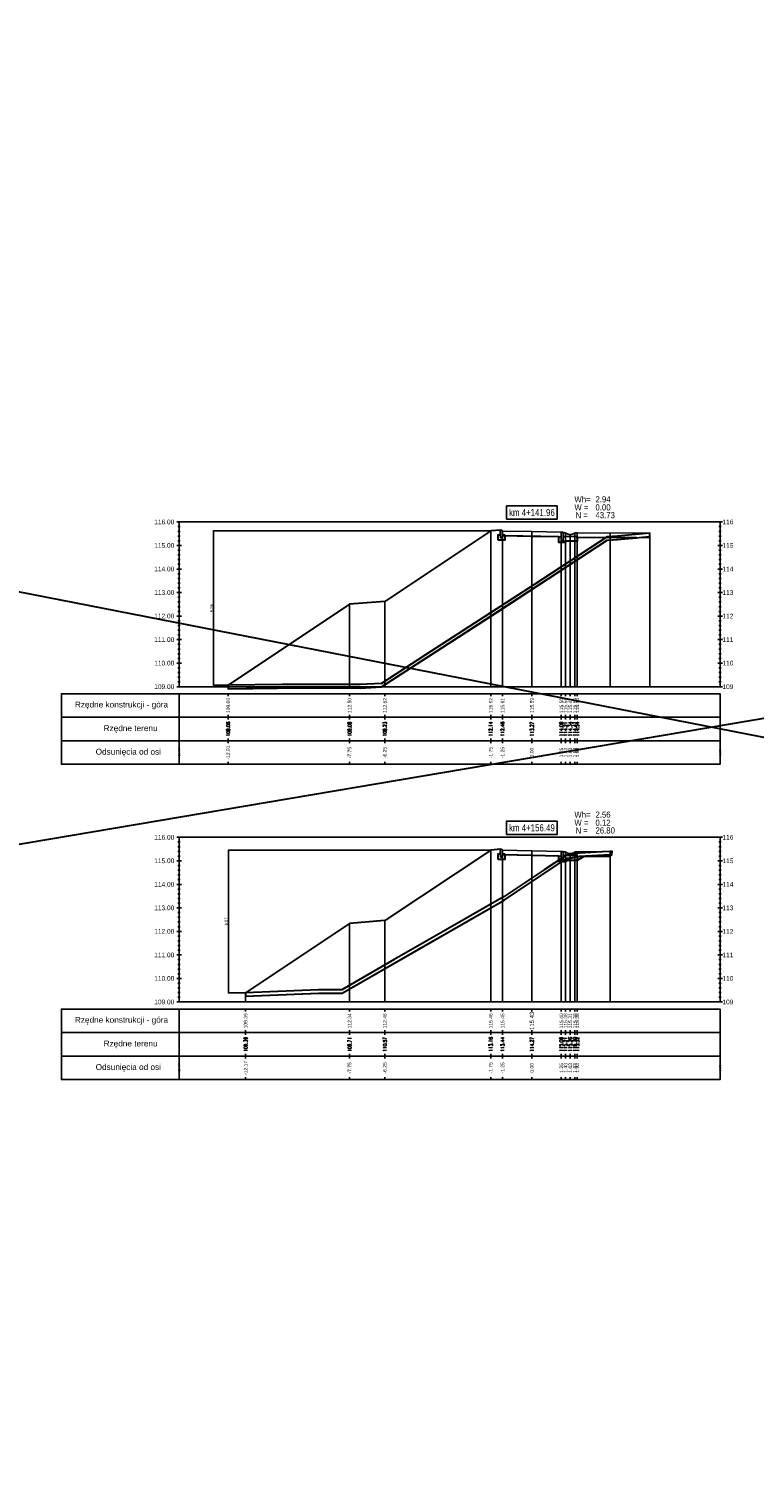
# Model space of a CAD drawing. Extents: x 7537626 to 7538805, y 5722894 to 5725486.
# Tile 70 of 105: x 7538591 to 7538621, y 5725288 to 5725349. Entities that reach past the tile are written whole.
import ezdxf

# ---------------------------------------------------------------- set-up
doc = ezdxf.new("R2010")
doc.units = 0
doc.header["$PDMODE"] = 35
doc.header["$PDSIZE"] = 0.3
for name, color, linetype in [('C-DROGI-PROFILE', 7, 'Continuous'), ('C-DROGI-PROFILE-ETYKIETY', 7, 'Continuous'), ('C-DROGI-PRZEKROJE-ETYKIETY', 7, 'Continuous'), ('C-POPRZECZKA-przekrój', 2, 'Continuous'), ('C-POPRZECZKA-widok', 1, 'Continuous')]:
    doc.layers.add(name, color=color, linetype=linetype)
for name, color, linetype, lineweight, plot in [('D-1.pow. hum.', 7, 'Continuous', 30, False), ('D-2.wykop', 30, 'Continuous', 30, False), ('D-3.nasyp', 4, 'Continuous', 30, False)]:
    doc.layers.add(name, color=color, linetype=linetype, lineweight=lineweight, plot=plot)
doc.layers.add('D-roboty-ziemne-opis', color=2, linetype='Continuous', lineweight=30)
doc.layers.add('poprzeczki', color=7, linetype='Continuous', true_color=0x0000d6)
doc.styles.add('2mm08', font='arial.ttf', dxfattribs={"width": 0.8})
doc.styles.add('opis_50', font='arial.ttf', dxfattribs={"height": 0.125})
doc.styles.get("Standard").update_dxf_attribs({"font": 'arial.ttf'})
doc.dimstyles.new('OPIS_50', dxfattribs={"dimscale": 0.5, "dimtxt": 0.125, "dimasz": 0.25, "dimexe": 0.1, "dimexo": 0.15, "dimgap": 0.1, "dimtad": 1, "dimzin": 0, "dimtxsty": 'opis_50', "dimblk": 'ARCHTICK', "dimcen": 0.15, "dimdle": 0.1, "dimaunit": 2, "dimadec": 4, "dimazin": 0, "dimtfac": 1, "dimtmove": 0, "dimatfit": 3, "dimfxl": 1, "dimarcsym": 0})

# ---------------------------------------------------------------- blocks, each defined once
blk = doc.blocks.new('_ArchTick')
at = {"color": 0, "linetype": 'ByBlock', "const_width": 0.15}
blk.add_lwpolyline([(-0.5, -0.5), (0.5, 0.5)], dxfattribs=at)
blk = doc.blocks.new('*D282')
at = {"layer": 'Defpoints', "color": 0, "transparency": 16777216}
for p in [(7538610.229, 5725327.997), (7538598.45, 5725321.436), (7538599.068, 5725321.436)]:
    blk.add_point(p, dxfattribs=at)
at = {"layer": 'poprzeczki', "color": 0, "lineweight": -2, "transparency": 16777216}
for p, q in [((7538610.214, 5725327.997), (7538598.44, 5725327.997)), ((7538598.45, 5725328.007), (7538598.45, 5725321.426)), ((7538599.053, 5725321.436), (7538598.44, 5725321.436))]:
    blk.add_line(p, q, dxfattribs=at)
at = {"layer": 'poprzeczki', "color": 0, "lineweight": -2, "transparency": 16777216, "xscale": 0.025, "yscale": 0.025, "zscale": 0.025}
for p, rotation in [((7538598.45, 5725327.997), 90), ((7538598.45, 5725321.436), 270)]:
    blk.add_blockref('_ArchTick', p, dxfattribs=dict(at, rotation=rotation))
at = {"layer": 'poprzeczki', "color": 0, "transparency": 16777216, "insert": (7538598.365, 5725324.716), "char_height": 0.125, "attachment_point": 5, "rotation": 90, "style": 'opis_50'}
blk.add_mtext('6,56', dxfattribs=at)
blk = doc.blocks.new('*D283')
at = {"layer": 'Defpoints', "color": 0, "transparency": 16777216}
for p in [(7538610.229, 5725314.435), (7538599.083, 5725308.368), (7538599.809, 5725308.368)]:
    blk.add_point(p, dxfattribs=at)
at = {"layer": 'poprzeczki', "color": 0, "lineweight": -2, "transparency": 16777216}
for p, q in [((7538610.214, 5725314.435), (7538599.073, 5725314.435)), ((7538599.083, 5725314.445), (7538599.083, 5725308.358)), ((7538599.794, 5725308.368), (7538599.073, 5725308.368))]:
    blk.add_line(p, q, dxfattribs=at)
at = {"layer": 'poprzeczki', "color": 0, "lineweight": -2, "transparency": 16777216, "xscale": 0.025, "yscale": 0.025, "zscale": 0.025}
for p, rotation in [((7538599.083, 5725314.435), 90), ((7538599.083, 5725308.368), 270)]:
    blk.add_blockref('_ArchTick', p, dxfattribs=dict(at, rotation=rotation))
at = {"layer": 'poprzeczki', "color": 0, "transparency": 16777216, "insert": (7538598.998, 5725311.401), "char_height": 0.125, "attachment_point": 5, "rotation": 90, "style": 'opis_50'}
blk.add_mtext('6,07', dxfattribs=at)

msp = doc.modelspace()

# ---------------------------------------------------------------- linework, layer by layer
at = {"layer": 'C-DROGI-PROFILE', "color": 7, "linetype": 'Continuous', "lineweight": -3}
for p, q in [((7538599.068, 5725321.077), (7538599.068, 5725320.977)), ((7538604.229, 5725321.077), (7538604.229, 5725320.977)), ((7538605.729, 5725321.077), (7538605.729, 5725320.977)), ((7538610.229, 5725321.077), (7538610.229, 5725320.977)), ((7538610.729, 5725321.077), (7538610.729, 5725320.977)), ((7538611.979, 5725321.077), (7538611.979, 5725320.977)), ((7538613.229, 5725321.077), (7538613.229, 5725320.977)), ((7538613.409, 5725321.077), (7538613.409, 5725320.977)), ((7538613.609, 5725321.077), (7538613.609, 5725320.977)), ((7538613.809, 5725321.077), (7538613.809, 5725320.977)), ((7538613.909, 5725321.077), (7538613.909, 5725320.977)), ((7538599.068, 5725320.077), (7538599.068, 5725320.177)), ((7538604.229, 5725320.077), (7538604.229, 5725320.177)), ((7538605.729, 5725320.077), (7538605.729, 5725320.177)), ((7538610.229, 5725320.077), (7538610.229, 5725320.177)), ((7538610.729, 5725320.077), (7538610.729, 5725320.177)), ((7538611.979, 5725320.077), (7538611.979, 5725320.177)), ((7538613.229, 5725320.077), (7538613.229, 5725320.177)), ((7538613.409, 5725320.077), (7538613.409, 5725320.177)), ((7538613.609, 5725320.077), (7538613.609, 5725320.177)), ((7538613.809, 5725320.077), (7538613.809, 5725320.177)), ((7538613.909, 5725320.077), (7538613.909, 5725320.177)), ((7538599.068, 5725320.077), (7538599.068, 5725319.977)), ((7538604.229, 5725320.077), (7538604.229, 5725319.977)), ((7538605.729, 5725320.077), (7538605.729, 5725319.977)), ((7538610.229, 5725320.077), (7538610.229, 5725319.977)), ((7538610.729, 5725320.077), (7538610.729, 5725319.977)), ((7538611.979, 5725320.077), (7538611.979, 5725319.977)), ((7538613.229, 5725320.077), (7538613.229, 5725319.977)), ((7538613.409, 5725320.077), (7538613.409, 5725319.977)), ((7538613.609, 5725320.077), (7538613.609, 5725319.977)), ((7538613.809, 5725320.077), (7538613.809, 5725319.977)), ((7538613.909, 5725320.077), (7538613.909, 5725319.977)), ((7538599.068, 5725319.077), (7538599.068, 5725319.177)), ((7538599.068, 5725319.077), (7538599.068, 5725318.977)), ((7538604.229, 5725319.077), (7538604.229, 5725319.177)), ((7538604.229, 5725319.077), (7538604.229, 5725318.977)), ((7538605.729, 5725319.077), (7538605.729, 5725319.177)), ((7538605.729, 5725319.077), (7538605.729, 5725318.977)), ((7538610.229, 5725319.077), (7538610.229, 5725319.177)), ((7538610.229, 5725319.077), (7538610.229, 5725318.977)), ((7538610.729, 5725319.077), (7538610.729, 5725319.177)), ((7538610.729, 5725319.077), (7538610.729, 5725318.977)), ((7538611.979, 5725319.077), (7538611.979, 5725319.177)), ((7538611.979, 5725319.077), (7538611.979, 5725318.977)), ((7538613.229, 5725319.077), (7538613.229, 5725319.177)), ((7538613.229, 5725319.077), (7538613.229, 5725318.977)), ((7538613.409, 5725319.077), (7538613.409, 5725319.177)), ((7538613.409, 5725319.077), (7538613.409, 5725318.977)), ((7538613.609, 5725319.077), (7538613.609, 5725319.177)), ((7538613.609, 5725319.077), (7538613.609, 5725318.977)), ((7538613.809, 5725319.077), (7538613.809, 5725319.177)), ((7538613.809, 5725319.077), (7538613.809, 5725318.977)), ((7538613.909, 5725319.077), (7538613.909, 5725319.177)), ((7538613.909, 5725319.077), (7538613.909, 5725318.977)), ((7538599.068, 5725318.077), (7538599.068, 5725318.177)), ((7538604.229, 5725318.077), (7538604.229, 5725318.177)), ((7538605.729, 5725318.077), (7538605.729, 5725318.177)), ((7538610.229, 5725318.077), (7538610.229, 5725318.177)), ((7538610.729, 5725318.077), (7538610.729, 5725318.177)), ((7538611.979, 5725318.077), (7538611.979, 5725318.177)), ((7538613.229, 5725318.077), (7538613.229, 5725318.177)), ((7538613.409, 5725318.077), (7538613.409, 5725318.177)), ((7538613.609, 5725318.077), (7538613.609, 5725318.177)), ((7538613.809, 5725318.077), (7538613.809, 5725318.177)), ((7538613.909, 5725318.077), (7538613.909, 5725318.177)), ((7538599.809, 5725307.676), (7538599.809, 5725307.576)), ((7538604.229, 5725307.676), (7538604.229, 5725307.576)), ((7538605.729, 5725307.676), (7538605.729, 5725307.576)), ((7538610.229, 5725307.676), (7538610.229, 5725307.576)), ((7538610.729, 5725307.676), (7538610.729, 5725307.576)), ((7538611.979, 5725307.676), (7538611.979, 5725307.576)), ((7538613.229, 5725307.676), (7538613.229, 5725307.576)), ((7538613.409, 5725307.676), (7538613.409, 5725307.576)), ((7538613.609, 5725307.676), (7538613.609, 5725307.576)), ((7538613.809, 5725307.676), (7538613.809, 5725307.576)), ((7538613.909, 5725307.676), (7538613.909, 5725307.576)), ((7538599.809, 5725306.676), (7538599.809, 5725306.776)), ((7538599.809, 5725306.676), (7538599.809, 5725306.576)), ((7538604.229, 5725306.676), (7538604.229, 5725306.776)), ((7538604.229, 5725306.676), (7538604.229, 5725306.576)), ((7538605.729, 5725306.676), (7538605.729, 5725306.776)), ((7538605.729, 5725306.676), (7538605.729, 5725306.576)), ((7538610.229, 5725306.676), (7538610.229, 5725306.776)), ((7538610.229, 5725306.676), (7538610.229, 5725306.576)), ((7538610.729, 5725306.676), (7538610.729, 5725306.776)), ((7538610.729, 5725306.676), (7538610.729, 5725306.576)), ((7538611.979, 5725306.676), (7538611.979, 5725306.776)), ((7538611.979, 5725306.676), (7538611.979, 5725306.576)), ((7538613.229, 5725306.676), (7538613.229, 5725306.776)), ((7538613.229, 5725306.676), (7538613.229, 5725306.576)), ((7538613.409, 5725306.676), (7538613.409, 5725306.776)), ((7538613.409, 5725306.676), (7538613.409, 5725306.576)), ((7538613.609, 5725306.676), (7538613.609, 5725306.776)), ((7538613.609, 5725306.676), (7538613.609, 5725306.576)), ((7538613.809, 5725306.676), (7538613.809, 5725306.776)), ((7538613.809, 5725306.676), (7538613.809, 5725306.576)), ((7538613.909, 5725306.676), (7538613.909, 5725306.776)), ((7538613.909, 5725306.676), (7538613.909, 5725306.576)), ((7538599.809, 5725305.676), (7538599.809, 5725305.776)), ((7538599.809, 5725305.676), (7538599.809, 5725305.576)), ((7538604.229, 5725305.676), (7538604.229, 5725305.776)), ((7538604.229, 5725305.676), (7538604.229, 5725305.576)), ((7538605.729, 5725305.676), (7538605.729, 5725305.776)), ((7538605.729, 5725305.676), (7538605.729, 5725305.576)), ((7538610.229, 5725305.676), (7538610.229, 5725305.776)), ((7538610.229, 5725305.676), (7538610.229, 5725305.576)), ((7538610.729, 5725305.676), (7538610.729, 5725305.776)), ((7538610.729, 5725305.676), (7538610.729, 5725305.576)), ((7538611.979, 5725305.676), (7538611.979, 5725305.776)), ((7538611.979, 5725305.676), (7538611.979, 5725305.576)), ((7538613.229, 5725305.676), (7538613.229, 5725305.776)), ((7538613.229, 5725305.676), (7538613.229, 5725305.576)), ((7538613.409, 5725305.676), (7538613.409, 5725305.776)), ((7538613.409, 5725305.676), (7538613.409, 5725305.576)), ((7538613.609, 5725305.676), (7538613.609, 5725305.776)), ((7538613.609, 5725305.676), (7538613.609, 5725305.576)), ((7538613.809, 5725305.676), (7538613.809, 5725305.776)), ((7538613.809, 5725305.676), (7538613.809, 5725305.576)), ((7538613.909, 5725305.676), (7538613.909, 5725305.776)), ((7538613.909, 5725305.676), (7538613.909, 5725305.576)), ((7538599.809, 5725304.676), (7538599.809, 5725304.776)), ((7538604.229, 5725304.676), (7538604.229, 5725304.776)), ((7538605.729, 5725304.676), (7538605.729, 5725304.776)), ((7538610.229, 5725304.676), (7538610.229, 5725304.776)), ((7538610.729, 5725304.676), (7538610.729, 5725304.776)), ((7538611.979, 5725304.676), (7538611.979, 5725304.776)), ((7538613.229, 5725304.676), (7538613.229, 5725304.776)), ((7538613.409, 5725304.676), (7538613.409, 5725304.776)), ((7538613.609, 5725304.676), (7538613.609, 5725304.776)), ((7538613.809, 5725304.676), (7538613.809, 5725304.776)), ((7538613.909, 5725304.676), (7538613.909, 5725304.776))]:
    msp.add_line(p, q, dxfattribs=at)
at = {"layer": 'C-DROGI-PROFILE', "color": 1, "linetype": 'Continuous', "lineweight": -3}
for points in [[(7538596.979, 5725320.077), (7538596.979, 5725321.077), (7538591.979, 5725321.077), (7538591.979, 5725320.077)], [(7538596.979, 5725320.077), (7538619.979, 5725320.077), (7538619.979, 5725321.077), (7538596.979, 5725321.077)], [(7538596.979, 5725319.077), (7538596.979, 5725320.077), (7538591.979, 5725320.077), (7538591.979, 5725319.077)], [(7538596.979, 5725319.077), (7538619.979, 5725319.077), (7538619.979, 5725320.077), (7538596.979, 5725320.077)], [(7538596.979, 5725318.077), (7538596.979, 5725319.077), (7538591.979, 5725319.077), (7538591.979, 5725318.077)], [(7538596.979, 5725318.077), (7538619.979, 5725318.077), (7538619.979, 5725319.077), (7538596.979, 5725319.077)], [(7538596.979, 5725306.676), (7538596.979, 5725307.676), (7538591.979, 5725307.676), (7538591.979, 5725306.676)], [(7538596.979, 5725306.676), (7538619.979, 5725306.676), (7538619.979, 5725307.676), (7538596.979, 5725307.676)], [(7538596.979, 5725305.676), (7538596.979, 5725306.676), (7538591.979, 5725306.676), (7538591.979, 5725305.676)], [(7538596.979, 5725305.676), (7538619.979, 5725305.676), (7538619.979, 5725306.676), (7538596.979, 5725306.676)], [(7538596.979, 5725304.676), (7538596.979, 5725305.676), (7538591.979, 5725305.676), (7538591.979, 5725304.676)], [(7538596.979, 5725304.676), (7538619.979, 5725304.676), (7538619.979, 5725305.676), (7538596.979, 5725305.676)]]:
    msp.add_3dface(points, dxfattribs=at)
at = {"layer": 'C-DROGI-PRZEKROJE-ETYKIETY', "color": 1, "linetype": 'Continuous', "lineweight": -3}
for p, q in [((7538610.229, 5725327.997), (7538610.229, 5725321.377)), ((7538610.729, 5725327.99), (7538610.729, 5725321.377)), ((7538611.979, 5725327.965), (7538611.979, 5725321.377)), ((7538613.229, 5725327.94), (7538613.229, 5725321.377)), ((7538613.409, 5725327.914), (7538613.409, 5725321.377)), ((7538613.609, 5725327.844), (7538613.609, 5725321.377)), ((7538613.809, 5725327.914), (7538613.809, 5725321.377)), ((7538613.909, 5725327.914), (7538613.909, 5725321.377)), ((7538615.309, 5725327.914), (7538615.309, 5725321.377)), ((7538610.229, 5725314.435), (7538610.229, 5725307.976)), ((7538610.729, 5725314.428), (7538610.729, 5725307.976)), ((7538611.979, 5725314.403), (7538611.979, 5725307.976)), ((7538613.229, 5725314.378), (7538613.229, 5725307.976)), ((7538613.409, 5725314.352), (7538613.409, 5725307.976)), ((7538613.609, 5725314.282), (7538613.609, 5725307.976)), ((7538613.809, 5725314.352), (7538613.809, 5725307.976)), ((7538613.909, 5725314.352), (7538613.909, 5725307.976)), ((7538615.309, 5725314.376), (7538615.309, 5725307.976))]:
    msp.add_line(p, q, dxfattribs=at)
at = {"layer": 'C-DROGI-PRZEKROJE-ETYKIETY', "color": 1}
msp.add_lwpolyline([(7538616.985, 5725327.902), (7538616.985, 5725321.377)], dxfattribs=at)
at = {"layer": 'C-DROGI-PRZEKROJE-ETYKIETY', "color": 1, "linetype": 'Continuous', "lineweight": -3}
for points in [[(7538604.229, 5725324.877), (7538604.229, 5725321.377)], [(7538605.729, 5725324.997), (7538605.729, 5725321.377)], [(7538599.068, 5725321.436), (7538599.068, 5725321.377)], [(7538604.229, 5725311.315), (7538604.229, 5725307.976)], [(7538605.729, 5725311.435), (7538605.729, 5725307.976)], [(7538599.809, 5725308.368), (7538599.809, 5725307.976)]]:
    msp.add_lwpolyline(points, dxfattribs=at)
at = {"layer": 'C-POPRZECZKA-przekrój', "color": 2, "linetype": 'Continuous', "lineweight": -3}
for p, q in [((7538610.229, 5725327.997), (7538610.649, 5725328.03)), ((7538610.549, 5725327.6), (7538610.549, 5725327.83)), ((7538610.549, 5725327.83), (7538610.649, 5725327.83)), ((7538610.829, 5725327.6), (7538610.549, 5725327.6)), ((7538610.689, 5725328.03), (7538610.649, 5725328.03)), ((7538610.649, 5725328.03), (7538610.649, 5725327.7)), ((7538610.649, 5725327.83), (7538610.649, 5725327.73)), ((7538610.649, 5725327.73), (7538610.729, 5725327.73)), ((7538610.649, 5725327.7), (7538610.729, 5725327.7)), ((7538610.694, 5725328.03), (7538610.689, 5725328.03)), ((7538610.703, 5725328.028), (7538610.694, 5725328.03)), ((7538610.711, 5725328.023), (7538610.703, 5725328.028)), ((7538610.717, 5725328.018), (7538610.711, 5725328.023)), ((7538610.721, 5725328.013), (7538610.717, 5725328.018)), ((7538610.726, 5725328.006), (7538610.721, 5725328.013)), ((7538610.728, 5725327.997), (7538610.726, 5725328.006)), ((7538610.729, 5725327.99), (7538610.728, 5725327.997)), ((7538610.729, 5725327.99), (7538611.979, 5725327.965)), ((7538610.729, 5725327.99), (7538610.73, 5725327.79)), ((7538610.729, 5725327.7), (7538610.729, 5725327.99)), ((7538610.729, 5725327.99), (7538610.729, 5725327.83)), ((7538610.729, 5725327.83), (7538610.829, 5725327.83)), ((7538610.73, 5725327.79), (7538611.979, 5725327.765)), ((7538610.829, 5725327.83), (7538610.829, 5725327.6)), ((7538611.979, 5725327.765), (7538611.979, 5725327.965)), ((7538611.979, 5725327.965), (7538613.229, 5725327.94)), ((7538611.979, 5725327.765), (7538613.228, 5725327.74)), ((7538613.129, 5725327.51), (7538613.129, 5725327.74)), ((7538613.129, 5725327.74), (7538613.229, 5725327.74)), ((7538613.409, 5725327.51), (7538613.129, 5725327.51)), ((7538613.229, 5725327.94), (7538613.228, 5725327.74)), ((7538613.229, 5725327.94), (7538613.309, 5725327.94)), ((7538613.229, 5725327.74), (7538613.229, 5725327.94)), ((7538613.229, 5725327.94), (7538613.229, 5725327.61)), ((7538613.229, 5725327.61), (7538613.309, 5725327.61)), ((7538613.309, 5725327.564), (7538613.309, 5725327.94)), ((7538613.309, 5725327.914), (7538613.409, 5725327.914)), ((7538613.309, 5725327.764), (7538613.309, 5725327.914)), ((7538613.909, 5725327.764), (7538613.309, 5725327.764)), ((7538613.309, 5725327.74), (7538613.409, 5725327.74)), ((7538613.309, 5725327.61), (7538613.309, 5725327.74)), ((7538613.309, 5725327.564), (7538613.909, 5725327.564)), ((7538613.409, 5725327.914), (7538613.426, 5725327.901)), ((7538613.409, 5725327.74), (7538613.409, 5725327.51)), ((7538613.426, 5725327.901), (7538613.443, 5725327.89)), ((7538613.443, 5725327.89), (7538613.46, 5725327.881)), ((7538613.46, 5725327.881), (7538613.479, 5725327.871)), ((7538613.479, 5725327.871), (7538613.501, 5725327.863)), ((7538613.501, 5725327.863), (7538613.529, 5725327.854)), ((7538613.529, 5725327.854), (7538613.555, 5725327.849)), ((7538613.555, 5725327.849), (7538613.578, 5725327.846)), ((7538613.578, 5725327.846), (7538613.609, 5725327.844)), ((7538613.609, 5725327.844), (7538613.631, 5725327.845)), ((7538613.631, 5725327.845), (7538613.657, 5725327.848)), ((7538613.657, 5725327.848), (7538613.679, 5725327.852)), ((7538613.679, 5725327.852), (7538613.708, 5725327.86)), ((7538613.708, 5725327.86), (7538613.734, 5725327.87)), ((7538613.734, 5725327.87), (7538613.759, 5725327.881)), ((7538613.759, 5725327.881), (7538613.777, 5725327.892)), ((7538613.777, 5725327.892), (7538613.793, 5725327.902)), ((7538613.793, 5725327.902), (7538613.809, 5725327.914)), ((7538613.809, 5725327.914), (7538613.909, 5725327.914)), ((7538613.909, 5725327.914), (7538613.909, 5725327.764)), ((7538613.909, 5725327.564), (7538613.909, 5725327.764)), ((7538610.229, 5725314.435), (7538610.649, 5725314.468)), ((7538610.549, 5725314.038), (7538610.549, 5725314.268)), ((7538610.549, 5725314.268), (7538610.649, 5725314.268)), ((7538610.829, 5725314.038), (7538610.549, 5725314.038)), ((7538610.689, 5725314.468), (7538610.649, 5725314.468)), ((7538610.649, 5725314.468), (7538610.649, 5725314.138)), ((7538610.649, 5725314.268), (7538610.649, 5725314.168)), ((7538610.649, 5725314.168), (7538610.729, 5725314.168)), ((7538610.649, 5725314.138), (7538610.729, 5725314.138)), ((7538610.694, 5725314.468), (7538610.689, 5725314.468)), ((7538610.703, 5725314.466), (7538610.694, 5725314.468)), ((7538610.711, 5725314.461), (7538610.703, 5725314.466)), ((7538610.717, 5725314.456), (7538610.711, 5725314.461)), ((7538610.721, 5725314.451), (7538610.717, 5725314.456)), ((7538610.726, 5725314.444), (7538610.721, 5725314.451)), ((7538610.728, 5725314.435), (7538610.726, 5725314.444)), ((7538610.729, 5725314.428), (7538610.728, 5725314.435)), ((7538610.729, 5725314.428), (7538611.979, 5725314.403)), ((7538610.729, 5725314.428), (7538610.73, 5725314.228)), ((7538610.729, 5725314.138), (7538610.729, 5725314.428)), ((7538610.729, 5725314.428), (7538610.729, 5725314.268)), ((7538610.729, 5725314.268), (7538610.829, 5725314.268)), ((7538610.73, 5725314.228), (7538611.979, 5725314.203)), ((7538610.829, 5725314.268), (7538610.829, 5725314.038)), ((7538611.979, 5725314.203), (7538611.979, 5725314.403)), ((7538611.979, 5725314.403), (7538613.229, 5725314.378)), ((7538611.979, 5725314.203), (7538613.228, 5725314.178)), ((7538613.129, 5725313.948), (7538613.129, 5725314.178)), ((7538613.129, 5725314.178), (7538613.229, 5725314.178)), ((7538613.229, 5725314.378), (7538613.228, 5725314.178)), ((7538613.229, 5725314.378), (7538613.309, 5725314.378)), ((7538613.229, 5725314.178), (7538613.229, 5725314.378)), ((7538613.229, 5725314.378), (7538613.229, 5725314.048)), ((7538613.229, 5725314.048), (7538613.309, 5725314.048)), ((7538613.309, 5725314.002), (7538613.309, 5725314.378)), ((7538613.309, 5725314.352), (7538613.409, 5725314.352)), ((7538613.309, 5725314.202), (7538613.309, 5725314.352)), ((7538613.909, 5725314.202), (7538613.309, 5725314.202)), ((7538613.309, 5725314.178), (7538613.409, 5725314.178)), ((7538613.309, 5725314.048), (7538613.309, 5725314.178)), ((7538613.409, 5725314.352), (7538613.426, 5725314.339)), ((7538613.409, 5725314.178), (7538613.409, 5725313.948)), ((7538613.426, 5725314.339), (7538613.443, 5725314.328)), ((7538613.443, 5725314.328), (7538613.46, 5725314.319)), ((7538613.46, 5725314.319), (7538613.479, 5725314.309)), ((7538613.479, 5725314.309), (7538613.501, 5725314.301)), ((7538613.501, 5725314.301), (7538613.529, 5725314.292)), ((7538613.529, 5725314.292), (7538613.555, 5725314.287)), ((7538613.555, 5725314.287), (7538613.578, 5725314.284)), ((7538613.578, 5725314.284), (7538613.609, 5725314.282)), ((7538613.609, 5725314.282), (7538613.631, 5725314.283)), ((7538613.631, 5725314.283), (7538613.657, 5725314.286)), ((7538613.657, 5725314.286), (7538613.679, 5725314.29)), ((7538613.679, 5725314.29), (7538613.708, 5725314.298)), ((7538613.708, 5725314.298), (7538613.734, 5725314.308)), ((7538613.734, 5725314.308), (7538613.759, 5725314.319)), ((7538613.759, 5725314.319), (7538613.777, 5725314.33)), ((7538613.777, 5725314.33), (7538613.793, 5725314.34)), ((7538613.793, 5725314.34), (7538613.809, 5725314.352)), ((7538613.809, 5725314.352), (7538613.909, 5725314.352)), ((7538613.909, 5725314.352), (7538613.909, 5725314.202)), ((7538613.909, 5725314.002), (7538613.909, 5725314.202)), ((7538613.409, 5725313.948), (7538613.129, 5725313.948)), ((7538613.309, 5725314.002), (7538613.909, 5725314.002))]:
    msp.add_line(p, q, dxfattribs=at)
for points in [[(7538599.068, 5725321.436), (7538604.229, 5725324.877), (7538605.729, 5725324.997), (7538610.229, 5725327.997)], [(7538613.858, 5725327.714), (7538616.984, 5725327.702)], [(7538613.859, 5725327.914), (7538616.985, 5725327.902)], [(7538599.809, 5725308.368), (7538604.229, 5725311.315), (7538605.729, 5725311.435), (7538610.229, 5725314.435)]]:
    msp.add_lwpolyline(points, dxfattribs=at)
at = {"layer": 'C-POPRZECZKA-przekrój'}
for points in [[(7538613.909, 5725314.352), (7538615.309, 5725314.376)], [(7538613.912, 5725314.152), (7538615.312, 5725314.176)]]:
    msp.add_lwpolyline(points, dxfattribs=at)
at = {"layer": 'C-POPRZECZKA-widok', "color": 1, "linetype": 'Continuous', "lineweight": -3}
for p, q in [((7538596.879, 5725328.377), (7538620.079, 5725328.377)), ((7538596.929, 5725328.177), (7538597.029, 5725328.177)), ((7538596.979, 5725321.377), (7538596.979, 5725328.377)), ((7538619.929, 5725328.177), (7538620.029, 5725328.177)), ((7538619.979, 5725321.377), (7538619.979, 5725328.377)), ((7538596.929, 5725327.977), (7538597.029, 5725327.977)), ((7538596.929, 5725327.777), (7538597.029, 5725327.777)), ((7538596.929, 5725327.577), (7538597.029, 5725327.577)), ((7538619.929, 5725327.977), (7538620.029, 5725327.977)), ((7538619.929, 5725327.777), (7538620.029, 5725327.777)), ((7538619.929, 5725327.577), (7538620.029, 5725327.577)), ((7538596.879, 5725327.377), (7538597.079, 5725327.377)), ((7538596.929, 5725327.377), (7538597.029, 5725327.377)), ((7538596.929, 5725327.177), (7538597.029, 5725327.177)), ((7538596.929, 5725326.977), (7538597.029, 5725326.977)), ((7538619.879, 5725327.377), (7538620.079, 5725327.377)), ((7538619.929, 5725327.377), (7538620.029, 5725327.377)), ((7538619.929, 5725327.177), (7538620.029, 5725327.177)), ((7538619.929, 5725326.977), (7538620.029, 5725326.977)), ((7538596.879, 5725326.377), (7538597.079, 5725326.377)), ((7538596.929, 5725326.777), (7538597.029, 5725326.777)), ((7538596.929, 5725326.577), (7538597.029, 5725326.577)), ((7538596.929, 5725326.377), (7538597.029, 5725326.377)), ((7538619.879, 5725326.377), (7538620.079, 5725326.377)), ((7538619.929, 5725326.777), (7538620.029, 5725326.777)), ((7538619.929, 5725326.577), (7538620.029, 5725326.577)), ((7538619.929, 5725326.377), (7538620.029, 5725326.377)), ((7538596.929, 5725326.177), (7538597.029, 5725326.177)), ((7538596.929, 5725325.977), (7538597.029, 5725325.977)), ((7538596.929, 5725325.777), (7538597.029, 5725325.777)), ((7538619.929, 5725326.177), (7538620.029, 5725326.177)), ((7538619.929, 5725325.977), (7538620.029, 5725325.977)), ((7538619.929, 5725325.777), (7538620.029, 5725325.777)), ((7538596.879, 5725325.377), (7538597.079, 5725325.377)), ((7538596.929, 5725325.577), (7538597.029, 5725325.577)), ((7538596.929, 5725325.377), (7538597.029, 5725325.377)), ((7538596.929, 5725325.177), (7538597.029, 5725325.177)), ((7538619.879, 5725325.377), (7538620.079, 5725325.377)), ((7538619.929, 5725325.577), (7538620.029, 5725325.577)), ((7538619.929, 5725325.377), (7538620.029, 5725325.377)), ((7538619.929, 5725325.177), (7538620.029, 5725325.177)), ((7538596.929, 5725324.977), (7538597.029, 5725324.977)), ((7538596.929, 5725324.777), (7538597.029, 5725324.777)), ((7538596.929, 5725324.577), (7538597.029, 5725324.577)), ((7538619.929, 5725324.977), (7538620.029, 5725324.977)), ((7538619.929, 5725324.777), (7538620.029, 5725324.777)), ((7538619.929, 5725324.577), (7538620.029, 5725324.577)), ((7538596.879, 5725324.377), (7538597.079, 5725324.377)), ((7538596.929, 5725324.377), (7538597.029, 5725324.377)), ((7538596.929, 5725324.177), (7538597.029, 5725324.177)), ((7538596.929, 5725323.977), (7538597.029, 5725323.977)), ((7538619.879, 5725324.377), (7538620.079, 5725324.377)), ((7538619.929, 5725324.377), (7538620.029, 5725324.377)), ((7538619.929, 5725324.177), (7538620.029, 5725324.177)), ((7538619.929, 5725323.977), (7538620.029, 5725323.977)), ((7538596.879, 5725323.377), (7538597.079, 5725323.377)), ((7538596.929, 5725323.777), (7538597.029, 5725323.777)), ((7538596.929, 5725323.577), (7538597.029, 5725323.577)), ((7538596.929, 5725323.377), (7538597.029, 5725323.377)), ((7538619.879, 5725323.377), (7538620.079, 5725323.377)), ((7538619.929, 5725323.777), (7538620.029, 5725323.777)), ((7538619.929, 5725323.577), (7538620.029, 5725323.577)), ((7538619.929, 5725323.377), (7538620.029, 5725323.377)), ((7538596.929, 5725323.177), (7538597.029, 5725323.177)), ((7538596.929, 5725322.977), (7538597.029, 5725322.977)), ((7538596.929, 5725322.777), (7538597.029, 5725322.777)), ((7538596.929, 5725322.577), (7538597.029, 5725322.577)), ((7538619.929, 5725323.177), (7538620.029, 5725323.177)), ((7538619.929, 5725322.977), (7538620.029, 5725322.977)), ((7538619.929, 5725322.777), (7538620.029, 5725322.777)), ((7538619.929, 5725322.577), (7538620.029, 5725322.577)), ((7538596.879, 5725322.377), (7538597.079, 5725322.377)), ((7538596.929, 5725322.377), (7538597.029, 5725322.377)), ((7538596.929, 5725322.177), (7538597.029, 5725322.177)), ((7538596.929, 5725321.977), (7538597.029, 5725321.977)), ((7538619.879, 5725322.377), (7538620.079, 5725322.377)), ((7538619.929, 5725322.377), (7538620.029, 5725322.377)), ((7538619.929, 5725322.177), (7538620.029, 5725322.177)), ((7538619.929, 5725321.977), (7538620.029, 5725321.977)), ((7538596.879, 5725321.377), (7538620.079, 5725321.377)), ((7538596.929, 5725321.777), (7538597.029, 5725321.777)), ((7538596.929, 5725321.577), (7538597.029, 5725321.577)), ((7538619.929, 5725321.777), (7538620.029, 5725321.777)), ((7538619.929, 5725321.577), (7538620.029, 5725321.577)), ((7538596.879, 5725314.976), (7538620.079, 5725314.976)), ((7538596.929, 5725314.776), (7538597.029, 5725314.776)), ((7538596.979, 5725307.976), (7538596.979, 5725314.976)), ((7538619.929, 5725314.776), (7538620.029, 5725314.776)), ((7538619.979, 5725307.976), (7538619.979, 5725314.976)), ((7538596.929, 5725314.576), (7538597.029, 5725314.576)), ((7538596.929, 5725314.376), (7538597.029, 5725314.376)), ((7538596.929, 5725314.176), (7538597.029, 5725314.176)), ((7538619.929, 5725314.576), (7538620.029, 5725314.576)), ((7538619.929, 5725314.376), (7538620.029, 5725314.376)), ((7538619.929, 5725314.176), (7538620.029, 5725314.176)), ((7538596.879, 5725313.976), (7538597.079, 5725313.976)), ((7538596.929, 5725313.976), (7538597.029, 5725313.976)), ((7538596.929, 5725313.776), (7538597.029, 5725313.776)), ((7538596.929, 5725313.576), (7538597.029, 5725313.576)), ((7538619.879, 5725313.976), (7538620.079, 5725313.976)), ((7538619.929, 5725313.976), (7538620.029, 5725313.976)), ((7538619.929, 5725313.776), (7538620.029, 5725313.776)), ((7538619.929, 5725313.576), (7538620.029, 5725313.576)), ((7538596.879, 5725312.976), (7538597.079, 5725312.976)), ((7538596.929, 5725313.376), (7538597.029, 5725313.376)), ((7538596.929, 5725313.176), (7538597.029, 5725313.176)), ((7538596.929, 5725312.976), (7538597.029, 5725312.976)), ((7538619.879, 5725312.976), (7538620.079, 5725312.976)), ((7538619.929, 5725313.376), (7538620.029, 5725313.376)), ((7538619.929, 5725313.176), (7538620.029, 5725313.176)), ((7538619.929, 5725312.976), (7538620.029, 5725312.976)), ((7538596.929, 5725312.776), (7538597.029, 5725312.776)), ((7538596.929, 5725312.576), (7538597.029, 5725312.576)), ((7538596.929, 5725312.376), (7538597.029, 5725312.376)), ((7538619.929, 5725312.776), (7538620.029, 5725312.776)), ((7538619.929, 5725312.576), (7538620.029, 5725312.576)), ((7538619.929, 5725312.376), (7538620.029, 5725312.376)), ((7538596.879, 5725311.976), (7538597.079, 5725311.976)), ((7538596.929, 5725312.176), (7538597.029, 5725312.176)), ((7538596.929, 5725311.976), (7538597.029, 5725311.976)), ((7538596.929, 5725311.776), (7538597.029, 5725311.776)), ((7538596.929, 5725311.576), (7538597.029, 5725311.576)), ((7538619.879, 5725311.976), (7538620.079, 5725311.976)), ((7538619.929, 5725312.176), (7538620.029, 5725312.176)), ((7538619.929, 5725311.976), (7538620.029, 5725311.976)), ((7538619.929, 5725311.776), (7538620.029, 5725311.776)), ((7538619.929, 5725311.576), (7538620.029, 5725311.576)), ((7538596.879, 5725310.976), (7538597.079, 5725310.976)), ((7538596.929, 5725311.376), (7538597.029, 5725311.376)), ((7538596.929, 5725311.176), (7538597.029, 5725311.176)), ((7538596.929, 5725310.976), (7538597.029, 5725310.976)), ((7538619.879, 5725310.976), (7538620.079, 5725310.976)), ((7538619.929, 5725311.376), (7538620.029, 5725311.376)), ((7538619.929, 5725311.176), (7538620.029, 5725311.176)), ((7538619.929, 5725310.976), (7538620.029, 5725310.976)), ((7538596.929, 5725310.776), (7538597.029, 5725310.776)), ((7538596.929, 5725310.576), (7538597.029, 5725310.576)), ((7538596.929, 5725310.376), (7538597.029, 5725310.376)), ((7538619.929, 5725310.776), (7538620.029, 5725310.776)), ((7538619.929, 5725310.576), (7538620.029, 5725310.576)), ((7538619.929, 5725310.376), (7538620.029, 5725310.376)), ((7538596.879, 5725309.976), (7538597.079, 5725309.976)), ((7538596.929, 5725310.176), (7538597.029, 5725310.176)), ((7538596.929, 5725309.976), (7538597.029, 5725309.976)), ((7538596.929, 5725309.776), (7538597.029, 5725309.776)), ((7538619.879, 5725309.976), (7538620.079, 5725309.976)), ((7538619.929, 5725310.176), (7538620.029, 5725310.176)), ((7538619.929, 5725309.976), (7538620.029, 5725309.976)), ((7538619.929, 5725309.776), (7538620.029, 5725309.776)), ((7538596.929, 5725309.576), (7538597.029, 5725309.576)), ((7538596.929, 5725309.376), (7538597.029, 5725309.376)), ((7538596.929, 5725309.176), (7538597.029, 5725309.176)), ((7538619.929, 5725309.576), (7538620.029, 5725309.576)), ((7538619.929, 5725309.376), (7538620.029, 5725309.376)), ((7538619.929, 5725309.176), (7538620.029, 5725309.176)), ((7538596.879, 5725308.976), (7538597.079, 5725308.976)), ((7538596.929, 5725308.976), (7538597.029, 5725308.976)), ((7538596.929, 5725308.776), (7538597.029, 5725308.776)), ((7538596.929, 5725308.576), (7538597.029, 5725308.576)), ((7538619.879, 5725308.976), (7538620.079, 5725308.976)), ((7538619.929, 5725308.976), (7538620.029, 5725308.976)), ((7538619.929, 5725308.776), (7538620.029, 5725308.776)), ((7538619.929, 5725308.576), (7538620.029, 5725308.576)), ((7538596.879, 5725307.976), (7538620.079, 5725307.976)), ((7538596.929, 5725308.376), (7538597.029, 5725308.376)), ((7538596.929, 5725308.176), (7538597.029, 5725308.176)), ((7538619.929, 5725308.376), (7538620.029, 5725308.376)), ((7538619.929, 5725308.176), (7538620.029, 5725308.176))]:
    msp.add_line(p, q, dxfattribs=at)
at = {"layer": 'C-POPRZECZKA-widok', "color": 3, "linetype": 'Continuous', "lineweight": -3}
for points in [[(7538610.899, 5725328.502), (7538613.059, 5725328.502), (7538613.059, 5725329.058), (7538610.899, 5725329.058)], [(7538610.899, 5725328.502), (7538613.059, 5725328.502), (7538613.059, 5725329.058), (7538610.899, 5725329.058)], [(7538610.898, 5725315.101), (7538613.059, 5725315.101), (7538613.059, 5725315.657), (7538610.898, 5725315.657)]]:
    msp.add_3dface(points, dxfattribs=at)
at = {"layer": 'D-1.pow. hum.'}
for points in [[(7538599.068, 5725321.436), (7538599.071, 5725321.286), (7538601.35, 5725321.326), (7538604.685, 5725321.315), (7538605.592, 5725321.366), (7538610.569, 5725324.588), (7538615.181, 5725327.599), (7538615.619, 5725327.627), (7538616.985, 5725327.752), (7538616.985, 5725327.902), (7538615.619, 5725327.777), (7538615.181, 5725327.749), (7538612.056, 5725325.703), (7538607.456, 5725322.723), (7538605.592, 5725321.516), (7538604.685, 5725321.465), (7538601.35, 5725321.476), (7538599.068, 5725321.436)], [(7538599.809, 5725308.368), (7538599.809, 5725308.218), (7538602.909, 5725308.348), (7538603.907, 5725308.348), (7538606.993, 5725310.122), (7538610.796, 5725312.309), (7538613.452, 5725314.068), (7538613.537, 5725314.073), (7538613.99, 5725314.156), (7538615.088, 5725314.214), (7538615.379, 5725314.228), (7538615.394, 5725314.378), (7538614.973, 5725314.354), (7538613.99, 5725314.306), (7538613.537, 5725314.223), (7538613.452, 5725314.218), (7538612.506, 5725313.592), (7538610.796, 5725312.459), (7538608.31, 5725311.03), (7538606.128, 5725309.775), (7538603.895, 5725308.491), (7538602.909, 5725308.498), (7538599.809, 5725308.368)]]:
    msp.add_lwpolyline(points, dxfattribs=at)
at = {"layer": 'D-2.wykop'}
msp.add_lwpolyline([(7538613.269, 5725313.948), (7538613.409, 5725313.948), (7538613.5, 5725314.002), (7538613.909, 5725314.002), (7538614.18, 5725314.157), (7538615.309, 5725314.176), (7538615.379, 5725314.228), (7538615.309, 5725314.226), (7538613.99, 5725314.156), (7538613.537, 5725314.073), (7538613.452, 5725314.068), (7538613.271, 5725313.948)], dxfattribs=at)
at = {"layer": 'D-3.nasyp'}
for points in [[(7538467.673, 5725349.337), (7538780.682, 5725288.204)], [(7538448.807, 5725290.775), (7538762.96, 5725343.909)], [(7538610.549, 5725327.6), (7538610.549, 5725327.83), (7538610.649, 5725327.83), (7538610.649, 5725328.03), (7538610.229, 5725327.997), (7538605.729, 5725324.997), (7538604.229, 5725324.877), (7538599.068, 5725321.436), (7538599.071, 5725321.286), (7538602.218, 5725321.323), (7538604.685, 5725321.315), (7538605.592, 5725321.366), (7538609.402, 5725323.833), (7538612.97, 5725326.156), (7538615.181, 5725327.599), (7538615.4, 5725327.613), (7538616.428, 5725327.701), (7538613.909, 5725327.714), (7538613.909, 5725327.564), (7538613.409, 5725327.564), (7538613.409, 5725327.506), (7538613.129, 5725327.51), (7538613.129, 5725327.742), (7538610.829, 5725327.788), (7538610.829, 5725327.6), (7538610.549, 5725327.6)], [(7538610.549, 5725314.038), (7538610.549, 5725314.268), (7538610.649, 5725314.268), (7538610.649, 5725314.468), (7538610.229, 5725314.435), (7538605.729, 5725311.435), (7538604.229, 5725311.315), (7538599.809, 5725308.368), (7538599.809, 5725308.218), (7538602.936, 5725308.348), (7538603.907, 5725308.348), (7538607.369, 5725310.339), (7538610.796, 5725312.309), (7538613.271, 5725313.948), (7538613.129, 5725313.948), (7538613.129, 5725314.178), (7538610.829, 5725314.226), (7538610.829, 5725314.038), (7538610.549, 5725314.038)], [(7538613.906, 5725314.152), (7538613.909, 5725314.002), (7538614.18, 5725314.157), (7538613.906, 5725314.151)], [(7538615.309, 5725314.376), (7538615.309, 5725314.176), (7538615.379, 5725314.228), (7538615.394, 5725314.378), (7538615.309, 5725314.376)], [(7538613.409, 5725314.002), (7538613.409, 5725313.948), (7538613.5, 5725314.002), (7538613.409, 5725314.002)]]:
    msp.add_lwpolyline(points, dxfattribs=at)

# ---------------------------------------------------------------- texts
at = {"layer": 'C-DROGI-PROFILE', "color": 2}
for s, p in [('Rzędne konstrukcji - góra', (7538592.554, 5725320.493)), ('Rzędne terenu', (7538593.774, 5725319.488)), ('Odsunięcia od osi', (7538593.435, 5725318.488)), ('Rzędne konstrukcji - góra', (7538592.554, 5725307.093)), ('Rzędne terenu', (7538593.774, 5725306.087)), ('Odsunięcia od osi', (7538593.435, 5725305.087))]:
    msp.add_text(s, height=0.25, dxfattribs=at).set_placement(p)
at = {"layer": 'C-DROGI-PROFILE-ETYKIETY', "color": 1, "linetype": 'Continuous', "lineweight": -3, "attachment_point": 5, "rotation": 90, "style": '2mm08'}
for s, insert, char_height in [('109.06', (7538599.068, 5725320.577), 0.15), ('112.50', (7538604.229, 5725320.577), 0.15), ('112.62', (7538605.729, 5725320.577), 0.15), ('115.62', (7538610.229, 5725320.577), 0.15), ('115.61', (7538610.729, 5725320.577), 0.15), ('115.59', (7538611.979, 5725320.577), 0.15), ('115.56', (7538613.229, 5725320.577), 0.15), ('115.54', (7538613.409, 5725320.577), 0.15), ('115.47', (7538613.609, 5725320.577), 0.15), ('115.54', (7538613.809, 5725320.577), 0.15), ('115.54', (7538613.909, 5725320.577), 0.15), ('115.54', (7538613.912, 5725320.577), 0.15), ('115.54', (7538613.912, 5725320.577), 0.15), ('{\\Fsimplex|c238;109.06}', (7538599.068, 5725319.577), 0.15), ('{\\Fsimplex|c238;109.09}', (7538604.229, 5725319.577), 0.15), ('{\\Fsimplex|c238;109.23}', (7538605.729, 5725319.577), 0.15), ('{\\Fsimplex.shx|c238;112.14}', (7538610.229, 5725319.577), 0.15), ('{\\Fsimplex.shx|c238;112.46}', (7538610.729, 5725319.577), 0.15), ('{\\Fsimplex.shx|c238;113.27}', (7538611.979, 5725319.577), 0.15), ('{\\Fsimplex.shx|c238;114.09}', (7538613.229, 5725319.577), 0.15), ('{\\Fsimplex.shx|c238;114.21}', (7538613.409, 5725319.577), 0.15), ('{\\Fsimplex.shx|c238;114.34}', (7538613.609, 5725319.577), 0.15), ('{\\Fsimplex.shx|c238;114.47}', (7538613.809, 5725319.577), 0.15), ('{\\Fsimplex.shx|c238;114.54}', (7538613.909, 5725319.577), 0.15), ('{\\Fsimplex.shx|c238;114.54}', (7538613.912, 5725319.577), 0.15), ('{\\Fsimplex.shx|c238;114.54}', (7538613.912, 5725319.577), 0.15), ('-12.91', (7538599.068, 5725318.577), 0.15), ('-7.75', (7538604.229, 5725318.577), 0.15), ('-6.25', (7538605.729, 5725318.577), 0.15), ('-1.75', (7538610.229, 5725318.577), 0.15), ('-1.25', (7538610.729, 5725318.577), 0.15), ('0.00', (7538611.979, 5725318.577), 0.15), ('1.25', (7538613.229, 5725318.577), 0.15), ('1.43', (7538613.409, 5725318.577), 0.15), ('1.63', (7538613.609, 5725318.577), 0.15), ('1.83', (7538613.809, 5725318.577), 0.15), ('1.93', (7538613.909, 5725318.577), 0.15), ('1.93', (7538613.912, 5725318.577), 0.15), ('1.93', (7538613.912, 5725318.577), 0.15), ('109.39', (7538599.809, 5725307.176), 0.15), ('112.34', (7538604.229, 5725307.176), 0.15), ('112.46', (7538605.729, 5725307.176), 0.15), ('115.46', (7538610.229, 5725307.176), 0.15), ('115.45', (7538610.729, 5725307.176), 0.15), ('115.43', (7538611.979, 5725307.176), 0.18), ('115.40', (7538613.229, 5725307.176), 0.15), ('115.38', (7538613.409, 5725307.176), 0.15), ('115.31', (7538613.609, 5725307.176), 0.15), ('115.38', (7538613.809, 5725307.176), 0.15), ('115.38', (7538613.909, 5725307.176), 0.15), ('{\\Fsimplex|c238;109.39}', (7538599.809, 5725306.176), 0.15), ('{\\Fsimplex|c238;109.71}', (7538604.229, 5725306.176), 0.15), ('{\\Fsimplex|c238;110.57}', (7538605.729, 5725306.176), 0.15), ('{\\Fsimplex.shx|c238;113.16}', (7538610.229, 5725306.176), 0.15), ('{\\Fsimplex.shx|c238;113.44}', (7538610.729, 5725306.176), 0.15), ('{\\Fsimplex.shx|c238;114.27}', (7538611.979, 5725306.176), 0.15), ('{\\Fsimplex.shx|c238;115.09}', (7538613.229, 5725306.176), 0.15), ('{\\Fsimplex.shx|c238;115.21}', (7538613.409, 5725306.176), 0.15), ('{\\Fsimplex.shx|c238;115.26}', (7538613.609, 5725306.176), 0.15), ('{\\Fsimplex.shx|c238;115.30}', (7538613.809, 5725306.176), 0.15), ('{\\Fsimplex.shx|c238;115.32}', (7538613.909, 5725306.176), 0.15), ('-12.17', (7538599.809, 5725305.176), 0.15), ('-7.75', (7538604.229, 5725305.176), 0.15), ('-6.25', (7538605.729, 5725305.176), 0.15), ('-1.75', (7538610.229, 5725305.176), 0.15), ('-1.25', (7538610.729, 5725305.176), 0.15), ('0.00', (7538611.979, 5725305.176), 0.15), ('1.25', (7538613.229, 5725305.176), 0.15), ('1.43', (7538613.409, 5725305.176), 0.15), ('1.63', (7538613.609, 5725305.176), 0.15), ('1.83', (7538613.809, 5725305.176), 0.15), ('1.93', (7538613.909, 5725305.176), 0.15)]:
    msp.add_mtext(s, dxfattribs=dict(at, insert=insert, char_height=char_height))
at = {"layer": 'C-DROGI-PROFILE-ETYKIETY', "color": 7, "linetype": 'Continuous', "lineweight": -3, "char_height": 0.1, "attachment_point": 5, "rotation": 90, "style": '2mm08'}
for s, insert in [('-15.00', (7538596.979, 5725318.577)), ('8.00', (7538619.979, 5725318.577)), ('-15.00', (7538596.979, 5725305.176)), ('8.00', (7538619.979, 5725305.176))]:
    msp.add_mtext(s, dxfattribs=dict(at, insert=insert))
at = {"layer": 'C-POPRZECZKA-widok', "color": 3, "linetype": 'Continuous', "lineweight": -3, "char_height": 0.3, "attachment_point": 8, "style": '2mm08'}
for s, insert in [('km 4+141.96', (7538611.979, 5725328.627)), ('km 4+156.49', (7538611.979, 5725315.226))]:
    msp.add_mtext(s, dxfattribs=dict(at, insert=insert))
at = {"layer": 'C-POPRZECZKA-widok', "color": 1, "linetype": 'Continuous', "lineweight": -3, "char_height": 0.2, "attachment_point": 6, "style": '2mm08'}
for s, insert in [('116.00', (7538596.779, 5725328.377)), ('115.00', (7538596.779, 5725327.377)), ('114.00', (7538596.779, 5725326.377)), ('113.00', (7538596.779, 5725325.377)), ('112.00', (7538596.779, 5725324.377)), ('111.00', (7538596.779, 5725323.377)), ('110.00', (7538596.779, 5725322.377)), ('109.00', (7538596.779, 5725321.377)), ('116.00', (7538596.779, 5725314.976)), ('115.00', (7538596.779, 5725313.976)), ('114.00', (7538596.779, 5725312.976)), ('113.00', (7538596.779, 5725311.976)), ('112.00', (7538596.779, 5725310.976)), ('111.00', (7538596.779, 5725309.976)), ('110.00', (7538596.779, 5725308.976)), ('109.00', (7538596.779, 5725307.976))]:
    msp.add_mtext(s, dxfattribs=dict(at, insert=insert))
at = {"layer": 'C-POPRZECZKA-widok', "color": 1, "linetype": 'Continuous', "lineweight": -3, "char_height": 0.2, "attachment_point": 4}
for s, insert in [('116', (7538620.079, 5725328.377)), ('115', (7538620.079, 5725327.377)), ('114', (7538620.079, 5725326.377)), ('113', (7538620.079, 5725325.377)), ('112', (7538620.079, 5725324.377)), ('111', (7538620.079, 5725323.377)), ('110', (7538620.079, 5725322.377)), ('109', (7538620.079, 5725321.377)), ('116', (7538620.079, 5725314.976)), ('115', (7538620.079, 5725313.976)), ('114', (7538620.079, 5725312.976)), ('113', (7538620.079, 5725311.976)), ('112', (7538620.079, 5725310.976)), ('111', (7538620.079, 5725309.976)), ('110', (7538620.079, 5725308.976)), ('109', (7538620.079, 5725307.976))]:
    msp.add_mtext(s, dxfattribs=dict(at, insert=insert))
at = {"layer": 'D-roboty-ziemne-opis', "lineweight": 25, "width": 0.9}
for s, p in [('Wh=', (7538613.786, 5725329.207)), ('2.94', (7538614.681, 5725329.207)), ('W =', (7538613.786, 5725328.866)), ('N =', (7538613.835, 5725328.536)), ('43.73', (7538614.681, 5725328.536)), ('0.00', (7538614.681, 5725328.866)), ('Wh=', (7538613.786, 5725315.807)), ('2.56', (7538614.681, 5725315.807)), ('W =', (7538613.786, 5725315.465)), ('N =', (7538613.835, 5725315.136)), ('26.80', (7538614.681, 5725315.136)), ('0.12', (7538614.681, 5725315.465))]:
    msp.add_text(s, height=0.2625, dxfattribs=at).set_placement(p)

# ---------------------------------------------------------------- dimensions: what is measured, and where the dimension line sits
at = {"layer": 'poprzeczki'}
for base, p1, p2, picture, middle in [((7538598.45, 5725321.436), (7538610.229, 5725327.997), (7538599.068, 5725321.436), '*D282', (7538598.365, 5725324.716)), ((7538599.083, 5725308.368), (7538610.229, 5725314.435), (7538599.809, 5725308.368), '*D283', (7538598.998, 5725311.401))]:
    dim = msp.add_linear_dim(base=base, p1=p1, p2=p2, angle=90, dimstyle='OPIS_50', override={"dimscale": 0.1}, dxfattribs=at)
    dim.commit()
    dim.dimension.update_dxf_attribs({"geometry": picture, "text_midpoint": middle})

doc.saveas('drawing.dxf')
